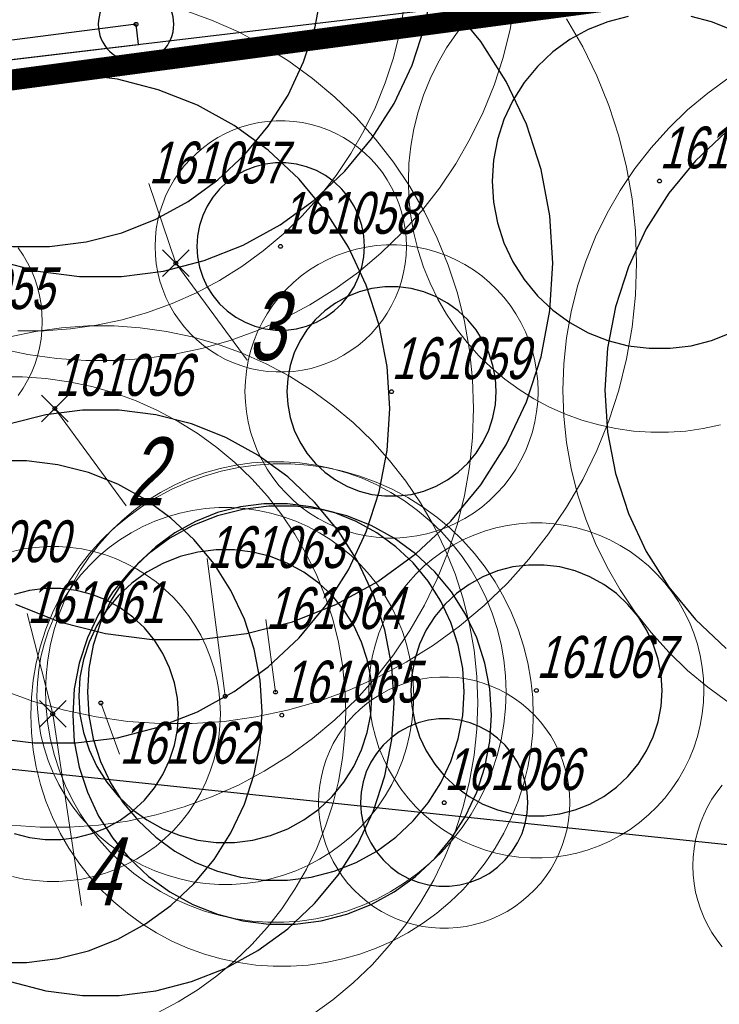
# Model space of a CAD drawing. Header units: metres. Extents: x 7419449 to 7420144, y 5549519 to 5549653.
# Tile 63 of 67: x 7419553 to 7419570, y 5549617 to 5549641. Entities that reach past the tile are written whole.
import ezdxf
from ezdxf.enums import TextEntityAlignment as Align
from ezdxf.lldxf.tags import DXFTag

# ---------------------------------------------------------------- set-up
doc = ezdxf.new("R2010")
doc.units = ezdxf.units.M
doc.layers.add('_4_GRANICA_OPRACOWANIA', color=146, linetype='2', lineweight=53, transparency=0.2)
doc.layers.add('_4_korony', color=7, linetype='Continuous', lineweight=25, true_color=0x7aa300)
for name, color, linetype, lineweight in [('_4_krzewy istniejące', 86, 'Continuous', 30), ('_4_NUMERY_PIKIET', 7, 'Continuous', 15), ('_4_NUMETY_WNIOSEK', 5, 'Continuous', 15), ('_4_SOD', 30, 'Continuous', 20), ('_4_USUNIĘCIE', 1, 'Continuous', 30)]:
    doc.layers.add(name, color=color, linetype=linetype, lineweight=lineweight)
doc.layers.add('_4_PUNKT_INWENTARYZACYJNY', color=7, linetype='Continuous')
doc.styles.add('STANDARD-Working1250', font='arial.ttf', dxfattribs={"height": 2.5})
tags = doc.linetypes.add('2', pattern=[0.9, 0.6, -0.3]).pattern_tags.tags
tags[6:7] = [DXFTag(74, 4), DXFTag(75, 0), DXFTag(340, '0'), DXFTag(46, 1.0), DXFTag(50, 0.0), DXFTag(44, 0.0), DXFTag(45, 0.0)]
tags[4:5] = [DXFTag(74, 4), DXFTag(75, 0), DXFTag(340, '0'), DXFTag(46, 1.0), DXFTag(50, 0.0), DXFTag(44, 0.0), DXFTag(45, 0.0)]

# ---------------------------------------------------------------- blocks, each defined once
blk = doc.blocks.new('A$C38776EB9')
at = {"linetype": 'Continuous', "transparency": 33554623}
blk.add_line((-0.525, -0.525), (0, -0.525), dxfattribs=at)
blk.add_circle((0, 0), 0.525, dxfattribs=at)
blk = doc.blocks.new('x')
at = {"layer": '_4_USUNIĘCIE'}
for points in [[(7418062.551, 5544640.429), (7418062.87, 5544640.11), (7418063.188, 5544640.429)], [(7418063.188, 5544639.792), (7418062.87, 5544640.11), (7418062.551, 5544639.792)]]:
    blk.add_lwpolyline(points, dxfattribs=at)

msp = doc.modelspace()

# ---------------------------------------------------------------- linework, layer by layer
at = {"layer": '_4_GRANICA_OPRACOWANIA', "lineweight": 30, "ltscale": 3, "const_width": 0.5}
msp.add_lwpolyline([(7419450.062, 5549530.83), (7419458.91, 5549530.45), (7419461.94, 5549530.29), (7419468.08, 5549529.97), (7419483.43, 5549529.18), (7419523.94, 5549526.59), (7419538.19, 5549526.4), (7419548.95, 5549525.8), (7419576.9, 5549524.47), (7419583.97, 5549584.15), (7419584.48, 5549588.54), (7419590.93, 5549644.33), (7419562.5, 5549640.55), (7419487.71, 5549630.61), (7419482.9, 5549629.97), (7419478.25, 5549627.12), (7419462.12, 5549617.26), (7419459.99, 5549593.07), (7419450.09, 5549531.19)], close=True, dxfattribs=at)
at = {"layer": '_4_korony', "linetype": 'Continuous', "flags": 128}
for points in [[(7419547.217, 5549641.584), (7419547.405, 5549640.597), (7419547.716, 5549639.642), (7419548.144, 5549638.733), (7419548.682, 5549637.885), (7419549.322, 5549637.111), (7419550.055, 5549636.423), (7419550.867, 5549635.832), (7419551.748, 5549635.348), (7419552.682, 5549634.979), (7419553.655, 5549634.729), (7419554.652, 5549634.603), (7419555.656, 5549634.603), (7419556.653, 5549634.729), (7419557.626, 5549634.979), (7419558.56, 5549635.348), (7419559.441, 5549635.832), (7419560.253, 5549636.423), (7419560.986, 5549637.111), (7419561.626, 5549637.885), (7419562.164, 5549638.733), (7419562.592, 5549639.642), (7419562.903, 5549640.597), (7419563.091, 5549641.584)], [(7419546.55, 5549641.425), (7419546.715, 5549640.561), (7419546.987, 5549639.725), (7419547.361, 5549638.93), (7419547.832, 5549638.188), (7419548.392, 5549637.51), (7419549.033, 5549636.908), (7419549.744, 5549636.392), (7419550.515, 5549635.968), (7419551.332, 5549635.645), (7419552.183, 5549635.426), (7419553.055, 5549635.316), (7419553.935, 5549635.316), (7419554.807, 5549635.426), (7419555.658, 5549635.645), (7419556.475, 5549635.968), (7419557.246, 5549636.392), (7419557.957, 5549636.908), (7419558.598, 5549637.51), (7419559.158, 5549638.188), (7419559.629, 5549638.93), (7419560.003, 5549639.725), (7419560.275, 5549640.561), (7419560.44, 5549641.425)], [(7419553.122, 5549626.777), (7419554.173, 5549626.36), (7419555.268, 5549626.079), (7419556.389, 5549625.938), (7419557.519, 5549625.938), (7419558.64, 5549626.079), (7419559.735, 5549626.36), (7419560.786, 5549626.777), (7419561.776, 5549627.321), (7419562.691, 5549627.985), (7419563.515, 5549628.759), (7419564.235, 5549629.63), (7419564.841, 5549630.584), (7419565.322, 5549631.607), (7419565.671, 5549632.682), (7419565.883, 5549633.792), (7419565.954, 5549634.92), (7419565.883, 5549636.048), (7419565.671, 5549637.158), (7419565.322, 5549638.233), (7419564.841, 5549639.256), (7419564.235, 5549640.21), (7419563.515, 5549641.081)], [(7419567.753, 5549640.807), (7419567.267, 5549640.682), (7419566.8, 5549640.497), (7419566.36, 5549640.255), (7419565.953, 5549639.96), (7419565.587, 5549639.616), (7419565.267, 5549639.229), (7419564.998, 5549638.805), (7419564.784, 5549638.35), (7419564.629, 5549637.873), (7419564.535, 5549637.379), (7419564.503, 5549636.878), (7419564.535, 5549636.377), (7419564.629, 5549635.883), (7419564.784, 5549635.406), (7419564.998, 5549634.951), (7419565.267, 5549634.527), (7419565.587, 5549634.14), (7419565.953, 5549633.796), (7419566.36, 5549633.501), (7419566.8, 5549633.259), (7419567.267, 5549633.074), (7419567.753, 5549632.949), (7419568.252, 5549632.886), (7419568.754, 5549632.886), (7419569.253, 5549632.949), (7419569.739, 5549633.074), (7419570.206, 5549633.259)], [(7419570.206, 5549640.497), (7419569.739, 5549640.682), (7419569.253, 5549640.807)], [(7419552.561, 5549623.591), (7419553.558, 5549623.465), (7419554.562, 5549623.465), (7419555.559, 5549623.591), (7419556.532, 5549623.841), (7419557.466, 5549624.21), (7419558.347, 5549624.694), (7419559.159, 5549625.285), (7419559.892, 5549625.973), (7419560.532, 5549626.747), (7419561.07, 5549627.595), (7419561.498, 5549628.504), (7419561.809, 5549629.459), (7419561.997, 5549630.446), (7419562.06, 5549631.449), (7419561.997, 5549632.452), (7419561.809, 5549633.439), (7419561.498, 5549634.394), (7419561.07, 5549635.303), (7419560.532, 5549636.151), (7419559.892, 5549636.925), (7419559.159, 5549637.613), (7419558.347, 5549638.204), (7419557.466, 5549638.688), (7419556.532, 5549639.057), (7419555.559, 5549639.307), (7419554.562, 5549639.433), (7419553.558, 5549639.433), (7419552.561, 5549639.307)], [(7419570.096, 5549638.051), (7419569.363, 5549637.363), (7419568.723, 5549636.589), (7419568.185, 5549635.741), (7419567.757, 5549634.832), (7419567.446, 5549633.877), (7419567.258, 5549632.89), (7419567.195, 5549631.887), (7419567.258, 5549630.884), (7419567.446, 5549629.897), (7419567.757, 5549628.942), (7419568.185, 5549628.033), (7419568.723, 5549627.185), (7419569.363, 5549626.411), (7419570.096, 5549625.723)], [(7419552.998, 5549617.768), (7419553.849, 5549617.549), (7419554.721, 5549617.439), (7419555.601, 5549617.439), (7419556.473, 5549617.549), (7419557.324, 5549617.768), (7419558.141, 5549618.091), (7419558.912, 5549618.515), (7419559.623, 5549619.031), (7419560.264, 5549619.633), (7419560.824, 5549620.311), (7419561.295, 5549621.053), (7419561.669, 5549621.848), (7419561.941, 5549622.684), (7419562.106, 5549623.548), (7419562.161, 5549624.425), (7419562.106, 5549625.302), (7419561.941, 5549626.166), (7419561.669, 5549627.002), (7419561.295, 5549627.797), (7419560.824, 5549628.539), (7419560.264, 5549629.217), (7419559.623, 5549629.819), (7419558.912, 5549630.335), (7419558.141, 5549630.759), (7419557.324, 5549631.082), (7419556.473, 5549631.301), (7419555.601, 5549631.411), (7419554.721, 5549631.411), (7419553.849, 5549631.301), (7419552.998, 5549631.082)], [(7419552.631, 5549618.224), (7419553.385, 5549618.224), (7419554.132, 5549618.318), (7419554.862, 5549618.506), (7419555.563, 5549618.783), (7419556.223, 5549619.146), (7419556.833, 5549619.589), (7419557.382, 5549620.105), (7419557.862, 5549620.685), (7419558.266, 5549621.321), (7419558.587, 5549622.003), (7419558.819, 5549622.72), (7419558.961, 5549623.46), (7419559.008, 5549624.212), (7419558.961, 5549624.964), (7419558.819, 5549625.704), (7419558.587, 5549626.421), (7419558.266, 5549627.103), (7419557.862, 5549627.739), (7419557.382, 5549628.319), (7419556.833, 5549628.835), (7419556.223, 5549629.278), (7419555.563, 5549629.641), (7419554.862, 5549629.918), (7419554.132, 5549630.106), (7419553.385, 5549630.2), (7419552.631, 5549630.2)], [(7419553.087, 5549621.304), (7419553.452, 5549621.21), (7419553.826, 5549621.163), (7419554.202, 5549621.163), (7419554.576, 5549621.21), (7419554.941, 5549621.304), (7419555.291, 5549621.443), (7419555.621, 5549621.624), (7419555.926, 5549621.845), (7419556.201, 5549622.103), (7419556.441, 5549622.394), (7419556.643, 5549622.712), (7419556.803, 5549623.053), (7419556.92, 5549623.411), (7419556.99, 5549623.781), (7419557.014, 5549624.157), (7419556.99, 5549624.533), (7419556.92, 5549624.903), (7419556.803, 5549625.261), (7419556.643, 5549625.602), (7419556.441, 5549625.92), (7419556.201, 5549626.211), (7419555.926, 5549626.469), (7419555.621, 5549626.69), (7419555.291, 5549626.871), (7419554.941, 5549627.01), (7419554.576, 5549627.104), (7419554.202, 5549627.151), (7419553.826, 5549627.151), (7419553.452, 5549627.104), (7419553.087, 5549627.01)]]:
    msp.add_lwpolyline(points, dxfattribs=at)
for points in [[(7419561.455, 5549635.319), (7419561.439, 5549635.57), (7419561.392, 5549635.816), (7419561.315, 5549636.055), (7419561.208, 5549636.283), (7419561.073, 5549636.495), (7419560.913, 5549636.688), (7419560.73, 5549636.86), (7419560.527, 5549637.008), (7419560.307, 5549637.129), (7419560.073, 5549637.221), (7419559.83, 5549637.284), (7419559.581, 5549637.315), (7419559.329, 5549637.315), (7419559.08, 5549637.284), (7419558.837, 5549637.221), (7419558.603, 5549637.129), (7419558.383, 5549637.008), (7419558.18, 5549636.86), (7419557.997, 5549636.688), (7419557.837, 5549636.495), (7419557.702, 5549636.283), (7419557.595, 5549636.055), (7419557.518, 5549635.816), (7419557.471, 5549635.57), (7419557.455, 5549635.319), (7419557.471, 5549635.068), (7419557.518, 5549634.822), (7419557.595, 5549634.583), (7419557.702, 5549634.355), (7419557.837, 5549634.143), (7419557.997, 5549633.95), (7419558.18, 5549633.778), (7419558.383, 5549633.63), (7419558.603, 5549633.509), (7419558.837, 5549633.417), (7419559.08, 5549633.354), (7419559.329, 5549633.323), (7419559.581, 5549633.323), (7419559.83, 5549633.354), (7419560.073, 5549633.417), (7419560.307, 5549633.509), (7419560.527, 5549633.63), (7419560.73, 5549633.778), (7419560.913, 5549633.95), (7419561.073, 5549634.143), (7419561.208, 5549634.355), (7419561.315, 5549634.583), (7419561.392, 5549634.822), (7419561.439, 5549635.068)], [(7419564.601, 5549631.856), (7419564.581, 5549632.169), (7419564.522, 5549632.478), (7419564.425, 5549632.776), (7419564.292, 5549633.06), (7419564.124, 5549633.325), (7419563.923, 5549633.567), (7419563.695, 5549633.782), (7419563.441, 5549633.967), (7419563.165, 5549634.118), (7419562.874, 5549634.234), (7419562.569, 5549634.312), (7419562.258, 5549634.351), (7419561.944, 5549634.351), (7419561.633, 5549634.312), (7419561.328, 5549634.234), (7419561.037, 5549634.118), (7419560.761, 5549633.967), (7419560.507, 5549633.782), (7419560.279, 5549633.567), (7419560.078, 5549633.325), (7419559.91, 5549633.06), (7419559.777, 5549632.776), (7419559.68, 5549632.478), (7419559.621, 5549632.169), (7419559.601, 5549631.856), (7419559.621, 5549631.543), (7419559.68, 5549631.234), (7419559.777, 5549630.936), (7419559.91, 5549630.652), (7419560.078, 5549630.387), (7419560.279, 5549630.145), (7419560.507, 5549629.93), (7419560.761, 5549629.745), (7419561.037, 5549629.594), (7419561.328, 5549629.478), (7419561.633, 5549629.4), (7419561.944, 5549629.361), (7419562.258, 5549629.361), (7419562.569, 5549629.4), (7419562.874, 5549629.478), (7419563.165, 5549629.594), (7419563.441, 5549629.745), (7419563.695, 5549629.93), (7419563.923, 5549630.145), (7419564.124, 5549630.387), (7419564.292, 5549630.652), (7419564.425, 5549630.936), (7419564.522, 5549631.234), (7419564.581, 5549631.543)], [(7419564.487, 5549624.131), (7419564.448, 5549624.758), (7419564.33, 5549625.374), (7419564.136, 5549625.972), (7419563.869, 5549626.54), (7419563.532, 5549627.07), (7419563.132, 5549627.554), (7419562.674, 5549627.984), (7419562.166, 5549628.353), (7419561.616, 5549628.655), (7419561.032, 5549628.886), (7419560.424, 5549629.042), (7419559.801, 5549629.121), (7419559.173, 5549629.121), (7419558.55, 5549629.042), (7419557.942, 5549628.886), (7419557.358, 5549628.655), (7419556.808, 5549628.353), (7419556.3, 5549627.984), (7419555.842, 5549627.554), (7419555.442, 5549627.07), (7419555.105, 5549626.54), (7419554.838, 5549625.972), (7419554.644, 5549625.374), (7419554.526, 5549624.758), (7419554.487, 5549624.131), (7419554.526, 5549623.504), (7419554.644, 5549622.888), (7419554.838, 5549622.29), (7419555.105, 5549621.722), (7419555.442, 5549621.192), (7419555.842, 5549620.708), (7419556.3, 5549620.278), (7419556.808, 5549619.909), (7419557.358, 5549619.607), (7419557.942, 5549619.376), (7419558.55, 5549619.22), (7419559.173, 5549619.141), (7419559.801, 5549619.141), (7419560.424, 5549619.22), (7419561.032, 5549619.376), (7419561.616, 5549619.607), (7419562.166, 5549619.909), (7419562.674, 5549620.278), (7419563.132, 5549620.708), (7419563.532, 5549621.192), (7419563.869, 5549621.722), (7419564.136, 5549622.29), (7419564.33, 5549622.888), (7419564.448, 5549623.504)], [(7419563.837, 5549624.683), (7419563.802, 5549625.247), (7419563.696, 5549625.802), (7419563.521, 5549626.34), (7419563.28, 5549626.851), (7419562.978, 5549627.328), (7419562.617, 5549627.763), (7419562.205, 5549628.15), (7419561.748, 5549628.482), (7419561.253, 5549628.755), (7419560.728, 5549628.963), (7419560.18, 5549629.103), (7419559.62, 5549629.174), (7419559.054, 5549629.174), (7419558.494, 5549629.103), (7419557.946, 5549628.963), (7419557.421, 5549628.755), (7419556.926, 5549628.482), (7419556.469, 5549628.15), (7419556.057, 5549627.763), (7419555.696, 5549627.328), (7419555.394, 5549626.851), (7419555.153, 5549626.34), (7419554.978, 5549625.802), (7419554.872, 5549625.247), (7419554.837, 5549624.683), (7419554.872, 5549624.119), (7419554.978, 5549623.564), (7419555.153, 5549623.026), (7419555.394, 5549622.515), (7419555.696, 5549622.038), (7419556.057, 5549621.603), (7419556.469, 5549621.216), (7419556.926, 5549620.884), (7419557.421, 5549620.611), (7419557.946, 5549620.403), (7419558.494, 5549620.263), (7419559.054, 5549620.192), (7419559.62, 5549620.192), (7419560.18, 5549620.263), (7419560.728, 5549620.403), (7419561.253, 5549620.611), (7419561.748, 5549620.884), (7419562.205, 5549621.216), (7419562.617, 5549621.603), (7419562.978, 5549622.038), (7419563.28, 5549622.515), (7419563.521, 5549623.026), (7419563.696, 5549623.564), (7419563.802, 5549624.119)], [(7419561.632, 5549624.586), (7419561.604, 5549625.025), (7419561.522, 5549625.456), (7419561.386, 5549625.874), (7419561.199, 5549626.272), (7419560.964, 5549626.643), (7419560.683, 5549626.982), (7419560.363, 5549627.283), (7419560.007, 5549627.541), (7419559.622, 5549627.753), (7419559.214, 5549627.915), (7419558.788, 5549628.024), (7419558.352, 5549628.079), (7419557.912, 5549628.079), (7419557.476, 5549628.024), (7419557.05, 5549627.915), (7419556.642, 5549627.753), (7419556.257, 5549627.541), (7419555.901, 5549627.283), (7419555.581, 5549626.982), (7419555.3, 5549626.643), (7419555.065, 5549626.272), (7419554.878, 5549625.874), (7419554.742, 5549625.456), (7419554.66, 5549625.025), (7419554.632, 5549624.586), (7419554.66, 5549624.147), (7419554.742, 5549623.716), (7419554.878, 5549623.298), (7419555.065, 5549622.9), (7419555.3, 5549622.529), (7419555.581, 5549622.19), (7419555.901, 5549621.889), (7419556.257, 5549621.631), (7419556.642, 5549621.419), (7419557.05, 5549621.257), (7419557.476, 5549621.148), (7419557.912, 5549621.093), (7419558.352, 5549621.093), (7419558.788, 5549621.148), (7419559.214, 5549621.257), (7419559.622, 5549621.419), (7419560.007, 5549621.631), (7419560.363, 5549621.889), (7419560.683, 5549622.19), (7419560.964, 5549622.529), (7419561.199, 5549622.9), (7419561.386, 5549623.298), (7419561.522, 5549623.716), (7419561.604, 5549624.147)], [(7419568.561, 5549624.719), (7419568.537, 5549625.095), (7419568.467, 5549625.465), (7419568.35, 5549625.823), (7419568.19, 5549626.164), (7419567.988, 5549626.482), (7419567.748, 5549626.773), (7419567.473, 5549627.031), (7419567.168, 5549627.252), (7419566.838, 5549627.433), (7419566.488, 5549627.572), (7419566.123, 5549627.666), (7419565.749, 5549627.713), (7419565.373, 5549627.713), (7419564.999, 5549627.666), (7419564.634, 5549627.572), (7419564.284, 5549627.433), (7419563.954, 5549627.252), (7419563.649, 5549627.031), (7419563.374, 5549626.773), (7419563.134, 5549626.482), (7419562.932, 5549626.164), (7419562.772, 5549625.823), (7419562.655, 5549625.465), (7419562.585, 5549625.095), (7419562.561, 5549624.719), (7419562.585, 5549624.343), (7419562.655, 5549623.973), (7419562.772, 5549623.615), (7419562.932, 5549623.274), (7419563.134, 5549622.956), (7419563.374, 5549622.665), (7419563.649, 5549622.407), (7419563.954, 5549622.186), (7419564.284, 5549622.005), (7419564.634, 5549621.866), (7419564.999, 5549621.772), (7419565.373, 5549621.725), (7419565.749, 5549621.725), (7419566.123, 5549621.772), (7419566.488, 5549621.866), (7419566.838, 5549622.005), (7419567.168, 5549622.186), (7419567.473, 5549622.407), (7419567.748, 5549622.665), (7419567.988, 5549622.956), (7419568.19, 5549623.274), (7419568.35, 5549623.615), (7419568.467, 5549623.973), (7419568.537, 5549624.343)], [(7419565.359, 5549622.042), (7419565.343, 5549622.293), (7419565.296, 5549622.539), (7419565.219, 5549622.778), (7419565.112, 5549623.006), (7419564.977, 5549623.218), (7419564.817, 5549623.411), (7419564.634, 5549623.583), (7419564.431, 5549623.731), (7419564.211, 5549623.852), (7419563.977, 5549623.944), (7419563.734, 5549624.007), (7419563.485, 5549624.038), (7419563.233, 5549624.038), (7419562.984, 5549624.007), (7419562.741, 5549623.944), (7419562.507, 5549623.852), (7419562.287, 5549623.731), (7419562.084, 5549623.583), (7419561.901, 5549623.411), (7419561.741, 5549623.218), (7419561.606, 5549623.006), (7419561.499, 5549622.778), (7419561.422, 5549622.539), (7419561.375, 5549622.293), (7419561.359, 5549622.042), (7419561.375, 5549621.791), (7419561.422, 5549621.545), (7419561.499, 5549621.306), (7419561.606, 5549621.078), (7419561.741, 5549620.866), (7419561.901, 5549620.673), (7419562.084, 5549620.501), (7419562.287, 5549620.353), (7419562.507, 5549620.232), (7419562.741, 5549620.14), (7419562.984, 5549620.077), (7419563.233, 5549620.046), (7419563.485, 5549620.046), (7419563.734, 5549620.077), (7419563.977, 5549620.14), (7419564.211, 5549620.232), (7419564.431, 5549620.353), (7419564.634, 5549620.501), (7419564.817, 5549620.673), (7419564.977, 5549620.866), (7419565.112, 5549621.078), (7419565.219, 5549621.306), (7419565.296, 5549621.545), (7419565.343, 5549621.791)]]:
    msp.add_lwpolyline(points, close=True, dxfattribs=at)
at = {"layer": '_4_krzewy istniejące'}
for points in [[(7419503.65, 5549633.061), (7419503.556, 5549628.049), (7419575.86, 5549620.44), (7419588.169, 5549619.055), (7419591.01, 5549644.3), (7419582.35, 5549643.4), (7419562.67, 5549640.92), (7419539.75, 5549638.2), (7419533.17, 5549637.3), (7419503.65, 5549633.061)], [(7419556.058, 5549640.135), (7419556, 5549640.62), (7419510.4, 5549634.75), (7419510.501, 5549634.045), (7419533.17, 5549637.3), (7419539.75, 5549638.2), (7419556.058, 5549640.135)]]:
    msp.add_lwpolyline(points, dxfattribs=at)
at = {"layer": '_4_NUMERY_PIKIET'}
for points in [[(7419556.95, 5549634.92), (7419556.302, 5549636.817)], [(7419558.13, 5549624.58), (7419557.695, 5549627.867)], [(7419554.01, 5549624.16), (7419553.398, 5549626.552)], [(7419559.33, 5549624.68), (7419559.096, 5549626.41)], [(7419555.16, 5549624.42), (7419555.604, 5549623.195)]]:
    msp.add_lwpolyline(points, dxfattribs=at)
at = {"layer": '_4_NUMETY_WNIOSEK'}
for points in [[(7419558.654, 5549632.6), (7419556.95, 5549634.92)], [(7419555.764, 5549629.13), (7419554.06, 5549631.45)], [(7419554.696, 5549619.583), (7419554.01, 5549624.16)]]:
    msp.add_lwpolyline(points, dxfattribs=at)
at = {"layer": '_4_PUNKT_INWENTARYZACYJNY'}
for centre in [(7419556, 5549640.62), (7419568.5, 5549636.88), (7419559.45, 5549635.32), (7419556.95, 5549634.92), (7419562.1, 5549631.85), (7419554.06, 5549631.45), (7419565.56, 5549624.72), (7419558.13, 5549624.58), (7419559.33, 5549624.68), (7419555.16, 5549624.42), (7419554.01, 5549624.16), (7419559.48, 5549624.13), (7419563.36, 5549622.04)]:
    msp.add_circle(centre, 0.045, dxfattribs=at)
at = {"layer": '_4_SOD', "flags": 128}
for points in [[(7419552.735, 5549632.884), (7419553.418, 5549632.739), (7419554.109, 5549632.642), (7419554.805, 5549632.593), (7419555.503, 5549632.593), (7419556.199, 5549632.642), (7419556.89, 5549632.739), (7419557.573, 5549632.884), (7419558.244, 5549633.076), (7419558.9, 5549633.315), (7419559.538, 5549633.599), (7419560.154, 5549633.927), (7419560.746, 5549634.297), (7419561.311, 5549634.707), (7419561.845, 5549635.156), (7419562.347, 5549635.64), (7419562.814, 5549636.159), (7419563.244, 5549636.709), (7419563.634, 5549637.288), (7419563.983, 5549637.892), (7419564.289, 5549638.52), (7419564.551, 5549639.167), (7419564.767, 5549639.831), (7419564.935, 5549640.508), (7419565.057, 5549641.195)], [(7419553.015, 5549621.504), (7419553.711, 5549621.455), (7419554.409, 5549621.455), (7419555.105, 5549621.504), (7419555.796, 5549621.601), (7419556.479, 5549621.746), (7419557.15, 5549621.938), (7419557.806, 5549622.177), (7419558.444, 5549622.461), (7419559.06, 5549622.789), (7419559.652, 5549623.159), (7419560.217, 5549623.569), (7419560.751, 5549624.018), (7419561.253, 5549624.502), (7419561.72, 5549625.021), (7419562.15, 5549625.571), (7419562.54, 5549626.15), (7419562.889, 5549626.754), (7419563.195, 5549627.382), (7419563.457, 5549628.029), (7419563.673, 5549628.693), (7419563.841, 5549629.37), (7419563.963, 5549630.057), (7419564.036, 5549630.751), (7419564.06, 5549631.449), (7419564.036, 5549632.147), (7419563.963, 5549632.841), (7419563.841, 5549633.528), (7419563.673, 5549634.205), (7419563.457, 5549634.869), (7419563.195, 5549635.516), (7419562.889, 5549636.144), (7419562.54, 5549636.748), (7419562.15, 5549637.327), (7419561.72, 5549637.877), (7419561.253, 5549638.396), (7419560.751, 5549638.88), (7419560.217, 5549639.329), (7419559.652, 5549639.739), (7419559.06, 5549640.109), (7419558.444, 5549640.437), (7419557.806, 5549640.721), (7419557.15, 5549640.96)], [(7419553.181, 5549633.307), (7419553.809, 5549633.307), (7419554.436, 5549633.351), (7419555.058, 5549633.439), (7419555.672, 5549633.569), (7419556.276, 5549633.742), (7419556.866, 5549633.957), (7419557.44, 5549634.213), (7419557.995, 5549634.508), (7419558.528, 5549634.841), (7419559.036, 5549635.21), (7419559.517, 5549635.614), (7419559.969, 5549636.05), (7419560.389, 5549636.517), (7419560.776, 5549637.012), (7419561.127, 5549637.533), (7419561.442, 5549638.077), (7419561.717, 5549638.641), (7419561.952, 5549639.224), (7419562.146, 5549639.821), (7419562.298, 5549640.431), (7419562.407, 5549641.049)], [(7419552.833, 5549624.721), (7419553.555, 5549624.458), (7419554.293, 5549624.247), (7419555.044, 5549624.087), (7419555.804, 5549623.98), (7419556.57, 5549623.927), (7419557.338, 5549623.927), (7419558.104, 5549623.98), (7419558.864, 5549624.087), (7419559.615, 5549624.247), (7419560.353, 5549624.458), (7419561.075, 5549624.721), (7419561.776, 5549625.033), (7419562.454, 5549625.394), (7419563.105, 5549625.801), (7419563.726, 5549626.252), (7419564.314, 5549626.745), (7419564.867, 5549627.279), (7419565.38, 5549627.849), (7419565.853, 5549628.454), (7419566.283, 5549629.091), (7419566.666, 5549629.756), (7419567.003, 5549630.446), (7419567.291, 5549631.158), (7419567.528, 5549631.888), (7419567.714, 5549632.633), (7419567.847, 5549633.389), (7419567.927, 5549634.153), (7419567.954, 5549634.92), (7419567.927, 5549635.687), (7419567.847, 5549636.451), (7419567.714, 5549637.207), (7419567.528, 5549637.952), (7419567.291, 5549638.682), (7419567.003, 5549639.394), (7419566.666, 5549640.084), (7419566.283, 5549640.749)], [(7419563.907, 5549640.735), (7419563.649, 5549640.405), (7419563.415, 5549640.058), (7419563.205, 5549639.695), (7419563.022, 5549639.318), (7419562.865, 5549638.93), (7419562.735, 5549638.532), (7419562.634, 5549638.125), (7419562.561, 5549637.713), (7419562.518, 5549637.297), (7419562.503, 5549636.878), (7419562.518, 5549636.459), (7419562.561, 5549636.043), (7419562.634, 5549635.631), (7419562.735, 5549635.224), (7419562.865, 5549634.826), (7419563.022, 5549634.438), (7419563.205, 5549634.061), (7419563.415, 5549633.698), (7419563.649, 5549633.351), (7419563.907, 5549633.021), (7419564.187, 5549632.71), (7419564.488, 5549632.419), (7419564.809, 5549632.15), (7419565.148, 5549631.904), (7419565.503, 5549631.682), (7419565.873, 5549631.485), (7419566.255, 5549631.315), (7419566.649, 5549631.172), (7419567.051, 5549631.056), (7419567.461, 5549630.969), (7419567.876, 5549630.911), (7419568.294, 5549630.882), (7419568.712, 5549630.882), (7419569.13, 5549630.911), (7419569.545, 5549630.969), (7419569.955, 5549631.056)], [(7419570.162, 5549639.348), (7419569.654, 5549638.979), (7419569.173, 5549638.575), (7419568.721, 5549638.139), (7419568.301, 5549637.672), (7419567.914, 5549637.177), (7419567.563, 5549636.656), (7419567.248, 5549636.112), (7419566.973, 5549635.548), (7419566.738, 5549634.965), (7419566.544, 5549634.368), (7419566.392, 5549633.758), (7419566.283, 5549633.14), (7419566.217, 5549632.515), (7419566.195, 5549631.887), (7419566.217, 5549631.259), (7419566.283, 5549630.634), (7419566.392, 5549630.016), (7419566.544, 5549629.406), (7419566.738, 5549628.809), (7419566.973, 5549628.226), (7419567.248, 5549627.662), (7419567.563, 5549627.118), (7419567.914, 5549626.597), (7419568.301, 5549626.102), (7419568.721, 5549625.635), (7419569.173, 5549625.199), (7419569.654, 5549624.795), (7419570.162, 5549624.426)], [(7419553.188, 5549631.759), (7419553.305, 5549631.932), (7419553.41, 5549632.114), (7419553.502, 5549632.302), (7419553.58, 5549632.496), (7419553.645, 5549632.695), (7419553.695, 5549632.898), (7419553.732, 5549633.104), (7419553.754, 5549633.313), (7419553.761, 5549633.522), (7419553.754, 5549633.731), (7419553.732, 5549633.94), (7419553.695, 5549634.146), (7419553.645, 5549634.349), (7419553.58, 5549634.548), (7419553.502, 5549634.742), (7419553.41, 5549634.93), (7419553.305, 5549635.112), (7419553.188, 5549635.285)], [(7419560.194, 5549616.964), (7419560.702, 5549617.333), (7419561.183, 5549617.737), (7419561.635, 5549618.173), (7419562.055, 5549618.64), (7419562.442, 5549619.135), (7419562.793, 5549619.656), (7419563.108, 5549620.2), (7419563.383, 5549620.764), (7419563.618, 5549621.347), (7419563.812, 5549621.944), (7419563.964, 5549622.554), (7419564.073, 5549623.172), (7419564.139, 5549623.797), (7419564.161, 5549624.425), (7419564.139, 5549625.053), (7419564.073, 5549625.678), (7419563.964, 5549626.296), (7419563.812, 5549626.906), (7419563.618, 5549627.503), (7419563.383, 5549628.086), (7419563.108, 5549628.65), (7419562.793, 5549629.194), (7419562.442, 5549629.715), (7419562.055, 5549630.21), (7419561.635, 5549630.677), (7419561.183, 5549631.113), (7419560.702, 5549631.517), (7419560.194, 5549631.886), (7419559.661, 5549632.219), (7419559.106, 5549632.514), (7419558.532, 5549632.77), (7419557.942, 5549632.985), (7419557.338, 5549633.158), (7419556.724, 5549633.288), (7419556.102, 5549633.376), (7419555.475, 5549633.42), (7419554.847, 5549633.42), (7419554.22, 5549633.376), (7419553.598, 5549633.288), (7419552.984, 5549633.158)], [(7419556.515, 5549617.022), (7419557.008, 5549617.284), (7419557.482, 5549617.58), (7419557.933, 5549617.908), (7419558.361, 5549618.267), (7419558.763, 5549618.655), (7419559.136, 5549619.07), (7419559.48, 5549619.51), (7419559.792, 5549619.973), (7419560.072, 5549620.456), (7419560.316, 5549620.958), (7419560.526, 5549621.476), (7419560.698, 5549622.007), (7419560.833, 5549622.549), (7419560.93, 5549623.099), (7419560.989, 5549623.654), (7419561.008, 5549624.212), (7419560.989, 5549624.77), (7419560.93, 5549625.325), (7419560.833, 5549625.875), (7419560.698, 5549626.417), (7419560.526, 5549626.948), (7419560.316, 5549627.466), (7419560.072, 5549627.968), (7419559.792, 5549628.451), (7419559.48, 5549628.914), (7419559.136, 5549629.354), (7419558.763, 5549629.769), (7419558.361, 5549630.157), (7419557.933, 5549630.516), (7419557.482, 5549630.844), (7419557.008, 5549631.14), (7419556.515, 5549631.402), (7419556.005, 5549631.629), (7419555.48, 5549631.82), (7419554.943, 5549631.974), (7419554.397, 5549632.09), (7419553.844, 5549632.168), (7419553.287, 5549632.207), (7419552.729, 5549632.207)], [(7419553.046, 5549620.276), (7419553.319, 5549620.218), (7419553.596, 5549620.179), (7419553.874, 5549620.159), (7419554.154, 5549620.159), (7419554.432, 5549620.179), (7419554.709, 5549620.218), (7419554.982, 5549620.276), (7419555.25, 5549620.353), (7419555.512, 5549620.448), (7419555.767, 5549620.562), (7419556.014, 5549620.693), (7419556.251, 5549620.841), (7419556.477, 5549621.005), (7419556.691, 5549621.184), (7419556.891, 5549621.378), (7419557.078, 5549621.586), (7419557.25, 5549621.806), (7419557.406, 5549622.037), (7419557.546, 5549622.279), (7419557.668, 5549622.53), (7419557.773, 5549622.789), (7419557.859, 5549623.054), (7419557.927, 5549623.325), (7419557.975, 5549623.6), (7419558.004, 5549623.878), (7419558.014, 5549624.157), (7419558.004, 5549624.436), (7419557.975, 5549624.714), (7419557.927, 5549624.989), (7419557.859, 5549625.26), (7419557.773, 5549625.525), (7419557.668, 5549625.784), (7419557.546, 5549626.035), (7419557.406, 5549626.277), (7419557.25, 5549626.508), (7419557.078, 5549626.728), (7419556.891, 5549626.936), (7419556.691, 5549627.13), (7419556.477, 5549627.309), (7419556.251, 5549627.473), (7419556.014, 5549627.621), (7419555.767, 5549627.752), (7419555.512, 5549627.866), (7419555.25, 5549627.961), (7419554.982, 5549628.038), (7419554.709, 5549628.096), (7419554.432, 5549628.135), (7419554.154, 5549628.155), (7419553.874, 5549628.155), (7419553.596, 5549628.135), (7419553.319, 5549628.096), (7419553.046, 5549628.038)], [(7419569.999, 5549622.458), (7419569.87, 5549622.293), (7419569.753, 5549622.12), (7419569.648, 5549621.938), (7419569.556, 5549621.75), (7419569.478, 5549621.556), (7419569.413, 5549621.357), (7419569.363, 5549621.154), (7419569.326, 5549620.948), (7419569.304, 5549620.739), (7419569.297, 5549620.53), (7419569.304, 5549620.321), (7419569.326, 5549620.112), (7419569.363, 5549619.906), (7419569.413, 5549619.703), (7419569.478, 5549619.504), (7419569.556, 5549619.31), (7419569.648, 5549619.122), (7419569.753, 5549618.94), (7419569.87, 5549618.767), (7419569.999, 5549618.602)]]:
    msp.add_lwpolyline(points, dxfattribs=at)
for points in [[(7419562.455, 5549635.319), (7419562.448, 5549635.528), (7419562.426, 5549635.737), (7419562.389, 5549635.943), (7419562.339, 5549636.146), (7419562.274, 5549636.345), (7419562.196, 5549636.539), (7419562.104, 5549636.727), (7419561.999, 5549636.909), (7419561.882, 5549637.082), (7419561.753, 5549637.247), (7419561.613, 5549637.403), (7419561.462, 5549637.548), (7419561.302, 5549637.683), (7419561.133, 5549637.806), (7419560.955, 5549637.917), (7419560.77, 5549638.015), (7419560.579, 5549638.101), (7419560.382, 5549638.172), (7419560.181, 5549638.23), (7419559.976, 5549638.273), (7419559.769, 5549638.303), (7419559.56, 5549638.317), (7419559.35, 5549638.317), (7419559.141, 5549638.303), (7419558.934, 5549638.273), (7419558.729, 5549638.23), (7419558.528, 5549638.172), (7419558.331, 5549638.101), (7419558.14, 5549638.015), (7419557.955, 5549637.917), (7419557.777, 5549637.806), (7419557.608, 5549637.683), (7419557.448, 5549637.548), (7419557.297, 5549637.403), (7419557.157, 5549637.247), (7419557.028, 5549637.082), (7419556.911, 5549636.909), (7419556.806, 5549636.727), (7419556.714, 5549636.539), (7419556.636, 5549636.345), (7419556.571, 5549636.146), (7419556.521, 5549635.943), (7419556.484, 5549635.737), (7419556.462, 5549635.528), (7419556.455, 5549635.319), (7419556.462, 5549635.11), (7419556.484, 5549634.901), (7419556.521, 5549634.695), (7419556.571, 5549634.492), (7419556.636, 5549634.293), (7419556.714, 5549634.099), (7419556.806, 5549633.911), (7419556.911, 5549633.729), (7419557.028, 5549633.556), (7419557.157, 5549633.391), (7419557.297, 5549633.235), (7419557.448, 5549633.09), (7419557.608, 5549632.955), (7419557.777, 5549632.832), (7419557.955, 5549632.721), (7419558.14, 5549632.623), (7419558.331, 5549632.537), (7419558.528, 5549632.466), (7419558.729, 5549632.408), (7419558.934, 5549632.365), (7419559.141, 5549632.335), (7419559.35, 5549632.321), (7419559.56, 5549632.321), (7419559.769, 5549632.335), (7419559.976, 5549632.365), (7419560.181, 5549632.408), (7419560.382, 5549632.466), (7419560.579, 5549632.537), (7419560.77, 5549632.623), (7419560.955, 5549632.721), (7419561.133, 5549632.832), (7419561.302, 5549632.955), (7419561.462, 5549633.09), (7419561.613, 5549633.235), (7419561.753, 5549633.391), (7419561.882, 5549633.556), (7419561.999, 5549633.729), (7419562.104, 5549633.911), (7419562.196, 5549634.099), (7419562.274, 5549634.293), (7419562.339, 5549634.492), (7419562.389, 5549634.695), (7419562.426, 5549634.901), (7419562.448, 5549635.11)], [(7419565.601, 5549631.856), (7419565.592, 5549632.1), (7419565.567, 5549632.343), (7419565.525, 5549632.584), (7419565.465, 5549632.821), (7419565.39, 5549633.053), (7419565.298, 5549633.28), (7419565.191, 5549633.499), (7419565.069, 5549633.711), (7419564.933, 5549633.913), (7419564.782, 5549634.106), (7419564.619, 5549634.287), (7419564.443, 5549634.457), (7419564.256, 5549634.614), (7419564.058, 5549634.758), (7419563.851, 5549634.887), (7419563.635, 5549635.002), (7419563.412, 5549635.101), (7419563.183, 5549635.185), (7419562.948, 5549635.252), (7419562.709, 5549635.303), (7419562.467, 5549635.337), (7419562.223, 5549635.354), (7419561.979, 5549635.354), (7419561.735, 5549635.337), (7419561.493, 5549635.303), (7419561.254, 5549635.252), (7419561.019, 5549635.185), (7419560.79, 5549635.101), (7419560.567, 5549635.002), (7419560.351, 5549634.887), (7419560.144, 5549634.758), (7419559.946, 5549634.614), (7419559.759, 5549634.457), (7419559.583, 5549634.287), (7419559.42, 5549634.106), (7419559.269, 5549633.913), (7419559.133, 5549633.711), (7419559.011, 5549633.499), (7419558.904, 5549633.28), (7419558.812, 5549633.053), (7419558.737, 5549632.821), (7419558.677, 5549632.584), (7419558.635, 5549632.343), (7419558.61, 5549632.1), (7419558.601, 5549631.856), (7419558.61, 5549631.612), (7419558.635, 5549631.369), (7419558.677, 5549631.128), (7419558.737, 5549630.891), (7419558.812, 5549630.659), (7419558.904, 5549630.432), (7419559.011, 5549630.213), (7419559.133, 5549630.001), (7419559.269, 5549629.799), (7419559.42, 5549629.606), (7419559.583, 5549629.425), (7419559.759, 5549629.255), (7419559.946, 5549629.098), (7419560.144, 5549628.954), (7419560.351, 5549628.825), (7419560.567, 5549628.71), (7419560.79, 5549628.611), (7419561.019, 5549628.527), (7419561.254, 5549628.46), (7419561.493, 5549628.409), (7419561.735, 5549628.375), (7419561.979, 5549628.358), (7419562.223, 5549628.358), (7419562.467, 5549628.375), (7419562.709, 5549628.409), (7419562.948, 5549628.46), (7419563.183, 5549628.527), (7419563.412, 5549628.611), (7419563.635, 5549628.71), (7419563.851, 5549628.825), (7419564.058, 5549628.954), (7419564.256, 5549629.098), (7419564.443, 5549629.255), (7419564.619, 5549629.425), (7419564.782, 5549629.606), (7419564.933, 5549629.799), (7419565.069, 5549630.001), (7419565.191, 5549630.213), (7419565.298, 5549630.432), (7419565.39, 5549630.659), (7419565.465, 5549630.891), (7419565.525, 5549631.128), (7419565.567, 5549631.369), (7419565.592, 5549631.612)], [(7419564.837, 5549624.683), (7419564.824, 5549625.067), (7419564.783, 5549625.448), (7419564.717, 5549625.827), (7419564.624, 5549626.199), (7419564.505, 5549626.564), (7419564.362, 5549626.92), (7419564.193, 5549627.265), (7419564.001, 5549627.598), (7419563.787, 5549627.916), (7419563.55, 5549628.218), (7419563.293, 5549628.504), (7419563.017, 5549628.77), (7419562.723, 5549629.017), (7419562.413, 5549629.243), (7419562.087, 5549629.446), (7419561.748, 5549629.626), (7419561.397, 5549629.783), (7419561.037, 5549629.914), (7419560.668, 5549630.02), (7419560.292, 5549630.099), (7419559.912, 5549630.153), (7419559.529, 5549630.18), (7419559.145, 5549630.18), (7419558.762, 5549630.153), (7419558.382, 5549630.099), (7419558.006, 5549630.02), (7419557.637, 5549629.914), (7419557.277, 5549629.783), (7419556.926, 5549629.626), (7419556.587, 5549629.446), (7419556.261, 5549629.243), (7419555.951, 5549629.017), (7419555.657, 5549628.77), (7419555.381, 5549628.504), (7419555.124, 5549628.218), (7419554.887, 5549627.916), (7419554.673, 5549627.598), (7419554.481, 5549627.265), (7419554.312, 5549626.92), (7419554.169, 5549626.564), (7419554.05, 5549626.199), (7419553.957, 5549625.827), (7419553.891, 5549625.448), (7419553.85, 5549625.067), (7419553.837, 5549624.683), (7419553.85, 5549624.299), (7419553.891, 5549623.918), (7419553.957, 5549623.539), (7419554.05, 5549623.167), (7419554.169, 5549622.802), (7419554.312, 5549622.446), (7419554.481, 5549622.101), (7419554.673, 5549621.768), (7419554.887, 5549621.45), (7419555.124, 5549621.148), (7419555.381, 5549620.862), (7419555.657, 5549620.596), (7419555.951, 5549620.349), (7419556.261, 5549620.123), (7419556.587, 5549619.92), (7419556.926, 5549619.74), (7419557.277, 5549619.583), (7419557.637, 5549619.452), (7419558.006, 5549619.346), (7419558.382, 5549619.267), (7419558.762, 5549619.213), (7419559.145, 5549619.186), (7419559.529, 5549619.186), (7419559.912, 5549619.213), (7419560.292, 5549619.267), (7419560.668, 5549619.346), (7419561.037, 5549619.452), (7419561.397, 5549619.583), (7419561.748, 5549619.74), (7419562.087, 5549619.92), (7419562.413, 5549620.123), (7419562.723, 5549620.349), (7419563.017, 5549620.596), (7419563.293, 5549620.862), (7419563.55, 5549621.148), (7419563.787, 5549621.45), (7419564.001, 5549621.768), (7419564.193, 5549622.101), (7419564.362, 5549622.446), (7419564.505, 5549622.802), (7419564.624, 5549623.167), (7419564.717, 5549623.539), (7419564.783, 5549623.918), (7419564.824, 5549624.299)], [(7419565.487, 5549624.131), (7419565.472, 5549624.55), (7419565.429, 5549624.966), (7419565.356, 5549625.378), (7419565.255, 5549625.785), (7419565.125, 5549626.183), (7419564.968, 5549626.571), (7419564.785, 5549626.948), (7419564.575, 5549627.311), (7419564.341, 5549627.658), (7419564.083, 5549627.988), (7419563.803, 5549628.299), (7419563.502, 5549628.59), (7419563.181, 5549628.859), (7419562.842, 5549629.105), (7419562.487, 5549629.327), (7419562.117, 5549629.524), (7419561.735, 5549629.694), (7419561.341, 5549629.837), (7419560.939, 5549629.953), (7419560.529, 5549630.04), (7419560.114, 5549630.098), (7419559.696, 5549630.127), (7419559.278, 5549630.127), (7419558.86, 5549630.098), (7419558.445, 5549630.04), (7419558.035, 5549629.953), (7419557.633, 5549629.837), (7419557.239, 5549629.694), (7419556.857, 5549629.524), (7419556.487, 5549629.327), (7419556.132, 5549629.105), (7419555.793, 5549628.859), (7419555.472, 5549628.59), (7419555.171, 5549628.299), (7419554.891, 5549627.988), (7419554.633, 5549627.658), (7419554.399, 5549627.311), (7419554.189, 5549626.948), (7419554.006, 5549626.571), (7419553.849, 5549626.183), (7419553.719, 5549625.785), (7419553.618, 5549625.378), (7419553.545, 5549624.966), (7419553.502, 5549624.55), (7419553.487, 5549624.131), (7419553.502, 5549623.712), (7419553.545, 5549623.296), (7419553.618, 5549622.884), (7419553.719, 5549622.477), (7419553.849, 5549622.079), (7419554.006, 5549621.691), (7419554.189, 5549621.314), (7419554.399, 5549620.951), (7419554.633, 5549620.604), (7419554.891, 5549620.274), (7419555.171, 5549619.963), (7419555.472, 5549619.672), (7419555.793, 5549619.403), (7419556.132, 5549619.157), (7419556.487, 5549618.935), (7419556.857, 5549618.738), (7419557.239, 5549618.568), (7419557.633, 5549618.425), (7419558.035, 5549618.309), (7419558.445, 5549618.222), (7419558.86, 5549618.164), (7419559.278, 5549618.135), (7419559.696, 5549618.135), (7419560.114, 5549618.164), (7419560.529, 5549618.222), (7419560.939, 5549618.309), (7419561.341, 5549618.425), (7419561.735, 5549618.568), (7419562.117, 5549618.738), (7419562.487, 5549618.935), (7419562.842, 5549619.157), (7419563.181, 5549619.403), (7419563.502, 5549619.672), (7419563.803, 5549619.963), (7419564.083, 5549620.274), (7419564.341, 5549620.604), (7419564.575, 5549620.951), (7419564.785, 5549621.314), (7419564.968, 5549621.691), (7419565.125, 5549622.079), (7419565.255, 5549622.477), (7419565.356, 5549622.884), (7419565.429, 5549623.296), (7419565.472, 5549623.712)], [(7419562.632, 5549624.586), (7419562.621, 5549624.9), (7419562.588, 5549625.212), (7419562.534, 5549625.522), (7419562.458, 5549625.826), (7419562.361, 5549626.125), (7419562.243, 5549626.416), (7419562.105, 5549626.699), (7419561.948, 5549626.971), (7419561.773, 5549627.231), (7419561.579, 5549627.479), (7419561.369, 5549627.712), (7419561.143, 5549627.93), (7419560.902, 5549628.132), (7419560.648, 5549628.317), (7419560.382, 5549628.483), (7419560.105, 5549628.631), (7419559.818, 5549628.758), (7419559.523, 5549628.866), (7419559.221, 5549628.952), (7419558.913, 5549629.018), (7419558.602, 5549629.061), (7419558.289, 5549629.083), (7419557.975, 5549629.083), (7419557.662, 5549629.061), (7419557.351, 5549629.018), (7419557.043, 5549628.952), (7419556.741, 5549628.866), (7419556.446, 5549628.758), (7419556.159, 5549628.631), (7419555.882, 5549628.483), (7419555.616, 5549628.317), (7419555.362, 5549628.132), (7419555.121, 5549627.93), (7419554.895, 5549627.712), (7419554.685, 5549627.479), (7419554.491, 5549627.231), (7419554.316, 5549626.971), (7419554.159, 5549626.699), (7419554.021, 5549626.416), (7419553.903, 5549626.125), (7419553.806, 5549625.826), (7419553.73, 5549625.522), (7419553.676, 5549625.212), (7419553.643, 5549624.9), (7419553.632, 5549624.586), (7419553.643, 5549624.272), (7419553.676, 5549623.96), (7419553.73, 5549623.65), (7419553.806, 5549623.346), (7419553.903, 5549623.047), (7419554.021, 5549622.756), (7419554.159, 5549622.473), (7419554.316, 5549622.201), (7419554.491, 5549621.941), (7419554.685, 5549621.693), (7419554.895, 5549621.46), (7419555.121, 5549621.242), (7419555.362, 5549621.04), (7419555.616, 5549620.855), (7419555.882, 5549620.689), (7419556.159, 5549620.541), (7419556.446, 5549620.414), (7419556.741, 5549620.306), (7419557.043, 5549620.22), (7419557.351, 5549620.154), (7419557.662, 5549620.111), (7419557.975, 5549620.089), (7419558.289, 5549620.089), (7419558.602, 5549620.111), (7419558.913, 5549620.154), (7419559.221, 5549620.22), (7419559.523, 5549620.306), (7419559.818, 5549620.414), (7419560.105, 5549620.541), (7419560.382, 5549620.689), (7419560.648, 5549620.855), (7419560.902, 5549621.04), (7419561.143, 5549621.242), (7419561.369, 5549621.46), (7419561.579, 5549621.693), (7419561.773, 5549621.941), (7419561.948, 5549622.201), (7419562.105, 5549622.473), (7419562.243, 5549622.756), (7419562.361, 5549623.047), (7419562.458, 5549623.346), (7419562.534, 5549623.65), (7419562.588, 5549623.96), (7419562.621, 5549624.272)], [(7419569.561, 5549624.719), (7419569.551, 5549624.998), (7419569.522, 5549625.276), (7419569.474, 5549625.551), (7419569.406, 5549625.822), (7419569.32, 5549626.087), (7419569.215, 5549626.346), (7419569.093, 5549626.597), (7419568.953, 5549626.839), (7419568.797, 5549627.07), (7419568.625, 5549627.29), (7419568.438, 5549627.498), (7419568.238, 5549627.692), (7419568.024, 5549627.871), (7419567.798, 5549628.035), (7419567.561, 5549628.183), (7419567.314, 5549628.314), (7419567.059, 5549628.428), (7419566.797, 5549628.523), (7419566.529, 5549628.6), (7419566.256, 5549628.658), (7419565.979, 5549628.697), (7419565.701, 5549628.717), (7419565.421, 5549628.717), (7419565.143, 5549628.697), (7419564.866, 5549628.658), (7419564.593, 5549628.6), (7419564.325, 5549628.523), (7419564.063, 5549628.428), (7419563.808, 5549628.314), (7419563.561, 5549628.183), (7419563.324, 5549628.035), (7419563.098, 5549627.871), (7419562.884, 5549627.692), (7419562.684, 5549627.498), (7419562.497, 5549627.29), (7419562.325, 5549627.07), (7419562.169, 5549626.839), (7419562.029, 5549626.597), (7419561.907, 5549626.346), (7419561.802, 5549626.087), (7419561.716, 5549625.822), (7419561.648, 5549625.551), (7419561.6, 5549625.276), (7419561.571, 5549624.998), (7419561.561, 5549624.719), (7419561.571, 5549624.44), (7419561.6, 5549624.162), (7419561.648, 5549623.887), (7419561.716, 5549623.616), (7419561.802, 5549623.351), (7419561.907, 5549623.092), (7419562.029, 5549622.841), (7419562.169, 5549622.599), (7419562.325, 5549622.368), (7419562.497, 5549622.148), (7419562.684, 5549621.94), (7419562.884, 5549621.746), (7419563.098, 5549621.567), (7419563.324, 5549621.403), (7419563.561, 5549621.255), (7419563.808, 5549621.124), (7419564.063, 5549621.01), (7419564.325, 5549620.915), (7419564.593, 5549620.838), (7419564.866, 5549620.78), (7419565.143, 5549620.741), (7419565.421, 5549620.721), (7419565.701, 5549620.721), (7419565.979, 5549620.741), (7419566.256, 5549620.78), (7419566.529, 5549620.838), (7419566.797, 5549620.915), (7419567.059, 5549621.01), (7419567.314, 5549621.124), (7419567.561, 5549621.255), (7419567.798, 5549621.403), (7419568.024, 5549621.567), (7419568.238, 5549621.746), (7419568.438, 5549621.94), (7419568.625, 5549622.148), (7419568.797, 5549622.368), (7419568.953, 5549622.599), (7419569.093, 5549622.841), (7419569.215, 5549623.092), (7419569.32, 5549623.351), (7419569.406, 5549623.616), (7419569.474, 5549623.887), (7419569.522, 5549624.162), (7419569.551, 5549624.44)], [(7419566.359, 5549622.042), (7419566.352, 5549622.251), (7419566.33, 5549622.46), (7419566.293, 5549622.666), (7419566.243, 5549622.869), (7419566.178, 5549623.068), (7419566.1, 5549623.262), (7419566.008, 5549623.45), (7419565.903, 5549623.632), (7419565.786, 5549623.805), (7419565.657, 5549623.97), (7419565.517, 5549624.126), (7419565.366, 5549624.271), (7419565.206, 5549624.406), (7419565.037, 5549624.529), (7419564.859, 5549624.64), (7419564.674, 5549624.738), (7419564.483, 5549624.824), (7419564.286, 5549624.895), (7419564.085, 5549624.953), (7419563.88, 5549624.996), (7419563.673, 5549625.026), (7419563.464, 5549625.04), (7419563.254, 5549625.04), (7419563.045, 5549625.026), (7419562.838, 5549624.996), (7419562.633, 5549624.953), (7419562.432, 5549624.895), (7419562.235, 5549624.824), (7419562.044, 5549624.738), (7419561.859, 5549624.64), (7419561.681, 5549624.529), (7419561.512, 5549624.406), (7419561.352, 5549624.271), (7419561.201, 5549624.126), (7419561.061, 5549623.97), (7419560.932, 5549623.805), (7419560.815, 5549623.632), (7419560.71, 5549623.45), (7419560.618, 5549623.262), (7419560.54, 5549623.068), (7419560.475, 5549622.869), (7419560.425, 5549622.666), (7419560.388, 5549622.46), (7419560.366, 5549622.251), (7419560.359, 5549622.042), (7419560.366, 5549621.833), (7419560.388, 5549621.624), (7419560.425, 5549621.418), (7419560.475, 5549621.215), (7419560.54, 5549621.016), (7419560.618, 5549620.822), (7419560.71, 5549620.634), (7419560.815, 5549620.452), (7419560.932, 5549620.279), (7419561.061, 5549620.114), (7419561.201, 5549619.958), (7419561.352, 5549619.813), (7419561.512, 5549619.678), (7419561.681, 5549619.555), (7419561.859, 5549619.444), (7419562.044, 5549619.346), (7419562.235, 5549619.26), (7419562.432, 5549619.189), (7419562.633, 5549619.131), (7419562.838, 5549619.088), (7419563.045, 5549619.058), (7419563.254, 5549619.044), (7419563.464, 5549619.044), (7419563.673, 5549619.058), (7419563.88, 5549619.088), (7419564.085, 5549619.131), (7419564.286, 5549619.189), (7419564.483, 5549619.26), (7419564.674, 5549619.346), (7419564.859, 5549619.444), (7419565.037, 5549619.555), (7419565.206, 5549619.678), (7419565.366, 5549619.813), (7419565.517, 5549619.958), (7419565.657, 5549620.114), (7419565.786, 5549620.279), (7419565.903, 5549620.452), (7419566.008, 5549620.634), (7419566.1, 5549620.822), (7419566.178, 5549621.016), (7419566.243, 5549621.215), (7419566.293, 5549621.418), (7419566.33, 5549621.624), (7419566.352, 5549621.833)]]:
    msp.add_lwpolyline(points, close=True, dxfattribs=at)

# ---------------------------------------------------------------- block references
at = {"layer": '_4_krzewy istniejące', "transparency": 33554687, "xscale": -1.716736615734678, "yscale": 1.716736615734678, "zscale": 1.716736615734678}
msp.add_blockref('A$C38776EB9', (7419556, 5549640.62), dxfattribs=at)
at = {"layer": '_4_USUNIĘCIE'}
for p in [(1494.08, 4994.81), (1491.19, 4991.34), (1491.14, 4984.05)]:
    msp.add_blockref('x', p, dxfattribs=at)

# ---------------------------------------------------------------- texts
at = {"layer": '_4_NUMERY_PIKIET', "style": 'STANDARD-Working1250', "oblique": 15, "width": 0.7}
for s, p in [('161074', (7419568.5, 5549636.88)), ('161057', (7419556.302, 5549636.521)), ('161058', (7419559.45, 5549635.32)), ('161055', (7419550.76, 5549633.52)), ('161059', (7419562.1, 5549631.85)), ('161056', (7419554.06, 5549631.45)), ('161060', (7419551.104, 5549627.48)), ('161063', (7419557.695, 5549627.341)), ('161061', (7419553.398, 5549626.027)), ('161064', (7419559.096, 5549625.885)), ('161067', (7419565.56, 5549624.72)), ('161065', (7419559.48, 5549624.13)), ('161062', (7419555.604, 5549622.669)), ('161066', (7419563.36, 5549622.04))]:
    msp.add_text(s, height=1, dxfattribs=at).set_placement(p, align=Align.BOTTOM_LEFT)
at = {"layer": '_4_NUMETY_WNIOSEK', "style": 'STANDARD-Working1250', "oblique": 15, "width": 0.7}
for s, p in [('3', (7419558.654, 5549632.118)), ('2', (7419555.764, 5549628.648)), ('4', (7419554.696, 5549619.102))]:
    msp.add_text(s, height=1.625, dxfattribs=at).set_placement(p, align=Align.BOTTOM_LEFT)

doc.saveas('drawing.dxf')
